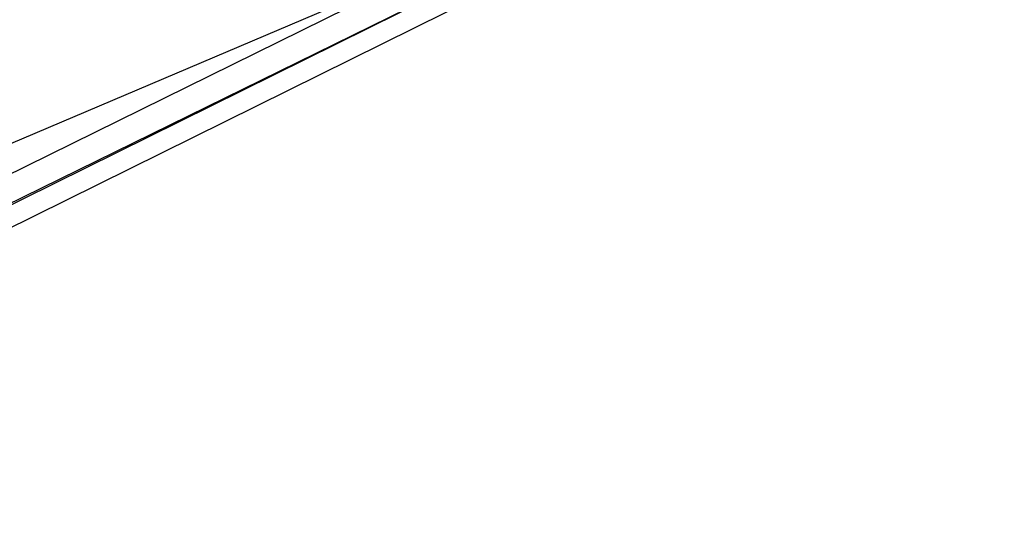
# Model space of a CAD drawing. Header units: feet. Extents: x -79 to 198, y -22 to 181.
# Tile 246 of 256: x 102.56 to 103.42, y 24.404 to 24.851. Entities that reach past the tile are written whole.
import ezdxf

# ---------------------------------------------------------------- set-up
doc = ezdxf.new("R2010")
doc.units = ezdxf.units.FT
doc.layers.add('A-LINEA', color=7, linetype='CONTINUOUS')

msp = doc.modelspace()

# ---------------------------------------------------------------- linework, layer by layer
at = {"layer": 'A-LINEA'}
msp.add_line((93.693, 20.9769), (103.4585, 25.128), dxfattribs=at)
msp.add_line((93.693, 20.9769), (103.4585, 25.128), dxfattribs=at)
for points in [[(102.9467, 24.8978), (102.9467, 24.8844), (99.4133, 23.1511), (99.4, 23.1644), (102.9467, 24.9111), (102.9467, 24.8978)], [(102.9467, 24.8978), (102.9467, 24.8844), (99.4133, 23.1511), (99.4, 23.1644), (102.9467, 24.9111), (102.9467, 24.8978)], [(102.96, 24.8711), (99.4267, 23.1244), (99.4133, 23.1378), (102.9467, 24.8844), (102.96, 24.8844), (102.96, 24.8711)], [(102.96, 24.8711), (99.4267, 23.1244), (99.4133, 23.1378), (102.9467, 24.8844), (102.96, 24.8844), (102.96, 24.8711)]]:
    msp.add_lwpolyline(points, dxfattribs=at)

doc.saveas('drawing.dxf')
